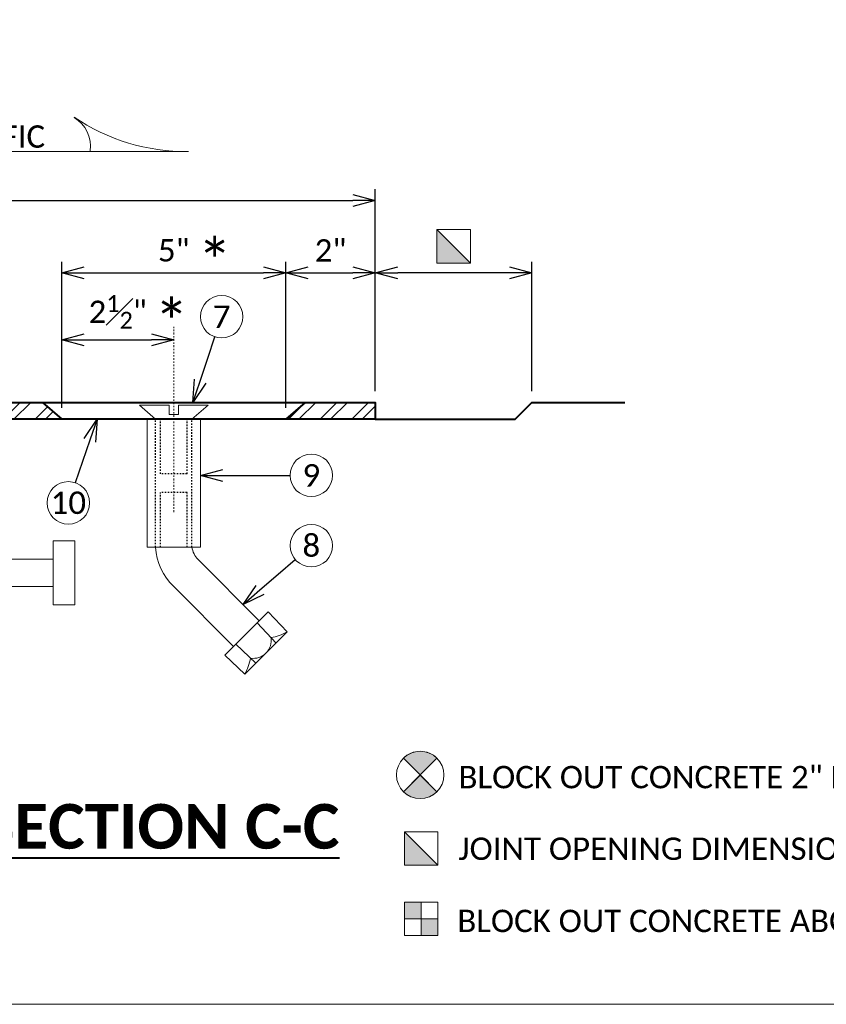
# Model space of a CAD drawing. Header units: metres. Extents: x -138 to 797, y -50 to 519.
# Tile 207 of 256: x 103 to 157, y 267 to 333. Entities that reach past the tile are written whole.
import ezdxf
from ezdxf import colors
from ezdxf.entities.mleader import LeaderData, LeaderLine
from ezdxf.enums import TextEntityAlignment as Align
from ezdxf.math import Vec2, Vec3

# ---------------------------------------------------------------- set-up
doc = ezdxf.new("R2010")
doc.units = ezdxf.units.M
doc.header["$MEASUREMENT"] = 0
doc.linetypes.add('Wisdot2', pattern=[0.125, 0.0625, -0.0625])
doc.linetypes.add('Wisdot4', pattern=[0.28125, 0.125, -0.0625, 0.03125, -0.0625])
for name, color, linetype, lineweight in [('B_ANNO_DIM', 7, 'Continuous', 18), ('B_ANNO_SYMB', 7, 'Continuous', 18), ('B_ANNO_TEXT', 7, 'Continuous', 18), ('B_ANNO_TEXT_TITLE', 7, 'Continuous', 40), ('B_CNTR', 1, 'Wisdot4', 18), ('B_DETAIL', 7, 'Continuous', 18), ('B_DETAIL_HIDDEN', 7, 'Wisdot2', 25), ('B_DETAIL_OBJ', 7, 'Continuous', 40), ('B_STEEL', 92, 'Continuous', 18)]:
    doc.layers.add(name, color=color, linetype=linetype, lineweight=lineweight)
doc.layers.add('B_ANNO_NOPLOT', color=47, linetype='Continuous', lineweight=18, plot=False)
doc.styles.add('Annotative', font='calibri.ttf', dxfattribs={"height": 0.0625})
doc.styles.get("Standard").update_dxf_attribs({"font": 'calibri.ttf'})
doc.styles.add('Title', font='calibrib.ttf', dxfattribs={"height": 0.125})
doc.dimstyles.new('Annotative', dxfattribs={"dimscale": 0, "dimtxt": 0.0625, "dimasz": 0.0625, "dimexe": 0.03125, "dimexo": 0.03125, "dimgap": 0.03125, "dimtad": 1, "dimdec": 3, "dimzin": 3, "dimdsep": 46, "dimlunit": 4, "dimtxsty": 'Standard', "dimblk": 'OPEN30', "dimcen": 0.03125, "dimaunit": 1, "dimadec": 0, "dimazin": 3, "dimtfac": 0.75, "dimtdec": 3, "dimtofl": 0, "dimtmove": 0, "dimatfit": 3, "dimldrblk": 'OPEN30', "dimfxl": 1, "dimtfill": 1, "dimfrac": 1, "dimtolj": 1, "dimtzin": 0, "dimarcsym": 0})

# ---------------------------------------------------------------- blocks, each defined once
blk = doc.blocks.new('square half solid')
at = {"layer": 'B_ANNO_SYMB'}
blk.add_hatch(color=256, dxfattribs=at).paths.add_polyline_path([(-1.125, 1.125), (1.125, -1.125), (-1.125, -1.125)])
at = {"layer": 'B_ANNO_SYMB', "flags": 128}
for points in [[(-1.125, -1.125), (1.125, -1.125), (1.125, 1.125), (-1.125, 1.125), (-1.125, -1.125)], [(-1.125, 1.125), (1.125, -1.125), (-1.125, -1.125), (-1.125, 1.125)]]:
    blk.add_lwpolyline(points, dxfattribs=at)
blk = doc.blocks.new('circle half diag solid')
at = {"layer": 'B_ANNO_SYMB'}
h = blk.add_hatch(color=256, dxfattribs=at)
h.dxf.hatch_style = 1
h.paths.add_polyline_path([(1.123, 1.123), (1.123, 1.124, 0.414216), (-1.123, 1.124), (-1.123, 1.123), (0, 0)])
h.paths.add_polyline_path([(0, 0), (-1.122, -1.122, 0.413943), (1.122, -1.122)])
for p, q in [((-1.123, 1.123), (1.123, -1.123)), ((1.123, 1.123), (-1.123, -1.123))]:
    blk.add_line(p, q, dxfattribs=at)
at = {"layer": 'B_ANNO_SYMB', "flags": 128}
for points in [[(0, 0), (1.123, 1.123), (1.123, 1.124, 0.414216), (-1.123, 1.124), (-1.123, 1.123), (0, 0)], [(1.123, -1.123), (0, 0), (-1.123, -1.123), (-1.123, -1.122, 0.414211), (1.123, -1.123)]]:
    blk.add_lwpolyline(points, format="xyb", dxfattribs=at)
at = {"layer": 'B_ANNO_SYMB'}
blk.add_circle((0, 0.001), 1.588, dxfattribs=at)
blk = doc.blocks.new('INS_JTSS_ATGRSDWK+SS_BASE')
at = {"layer": 'B_ANNO_NOPLOT', "flags": 128}
blk.add_lwpolyline([(0, 0), (0, 252), (323.9277, 252), (323.9277, 238.8552), (378, 238.8552), (378, 40.4996), (316.5708, 40.4996), (316.5708, 0)], close=True, dxfattribs=at)
for name, p in [('circle half diag solid', (242.731, 15.375)), ('square half solid', (242.796, 10.4453))]:
    blk.add_blockref(name, p)
at = {"style": 'Annotative'}
blk.add_attdef('DIM12', text='', height=1.5, rotation=90, dxfattribs=at).set_placement((9.8635, -92.4421), align=Align.MIDDLE_CENTER)
at = {"layer": 'B_ANNO_DIM', "lineweight": 30}
for tag, p in [('BAR1', (10.7294, -248.1165)), ('BAR3', (129.0984, -257.5272))]:
    blk.add_attdef(tag, text='', height=1.5, dxfattribs=at).set_placement(p, align=Align.TOP_LEFT)
at = {"layer": 'B_ANNO_DIM', "style": 'Annotative'}
for tag, p in [('BAR2', (96.1024, -274.8563)), ('BAR4', (122.9444, -296.1127))]:
    blk.add_attdef(tag, text='', height=1.5, dxfattribs=at).set_placement(p, align=Align.TOP_LEFT)
at = {"layer": 'B_ANNO_TEXT', "insert": (245.294, 15.979), "char_height": 1.5, "width": 114.451269, "attachment_point": 1, "line_spacing_factor": 0.9, "style": 'Annotative'}
blk.add_mtext('BLOCK OUT CONCRETE 2" EACH SIDE OF JOINT OPENING.\\P\\P{\\A1;JOINT OPENING DIMENSION ALONG SKEW PLUS \\H0.7x;\\S1#2;\\H1.42857x;".}', dxfattribs=at)
at = {"layer": 'B_ANNO_TEXT', "style": 'Annotative'}
for tag, p in [('SS', (321.0554, -84.683)), ('BID#', (275.9705, -312.1489))]:
    blk.add_attdef(tag, p, '', height=1.5, dxfattribs=at)
blk = doc.blocks.new('*U739')
at = {"layer": 'B_ANNO_NOPLOT', "flags": 128}
blk.add_lwpolyline([(0, 0), (0, 252), (323.9277, 252), (323.9277, 238.8552), (378, 238.8552), (378, 40.4996), (316.5708, 40.4996), (316.5708, 0)], close=True, dxfattribs=at)
blk = doc.blocks.new('_Open30')
at = {"color": 0, "linetype": 'ByBlock', "lineweight": -2}
for p, q in [((-1, 0.268), (0, 0)), ((0, 0), (-1, -0.268)), ((0, 0), (-1, 0))]:
    blk.add_line(p, q, dxfattribs=at)
blk = doc.blocks.new('*D5650')
at = {"layer": 'B_ANNO_DIM', "color": 0, "lineweight": -2, "transparency": 16777216}
for p, q in [((173.261, 41.099), (173.261, 54.638)), ((239.722, 41.099), (239.722, 54.638)), ((174.761, 53.888), (238.222, 53.888))]:
    blk.add_line(p, q, dxfattribs=at)
at = {"layer": 'Defpoints', "color": 0, "transparency": 16777216}
for p in [(239.722, 53.888), (173.261, 40.349), (239.722, 40.349)]:
    blk.add_point(p, dxfattribs=at)
at = {"layer": 'B_ANNO_DIM', "color": 0, "lineweight": -2, "transparency": 16777216, "xscale": 1.5, "yscale": 1.5, "zscale": 1.5, "rotation": 180}
blk.add_blockref('_Open30', (173.261, 53.888), dxfattribs=at)
at = {"layer": 'B_ANNO_DIM', "color": 0, "lineweight": -2, "transparency": 16777216, "xscale": 1.5, "yscale": 1.5, "zscale": 1.5}
blk.add_blockref('_Open30', (239.722, 53.888), dxfattribs=at)
at = {"layer": 'B_ANNO_DIM', "color": 0, "transparency": 16777216, "insert": (206.491, 55.406), "char_height": 1.5, "attachment_point": 5, "bg_fill": 3, "box_fill_scale": 1.25, "bg_fill_color": 256, "bg_fill_true_color": 13158600, "bg_fill_transparency": 0}
blk.add_mtext('\\A1;2\'-0"', dxfattribs=at)
blk = doc.blocks.new('*D5735')
at = {"layer": 'B_ANNO_DIM', "color": 0, "lineweight": -2, "transparency": 16777216}
for p, q in [((250.216, 41.099), (250.216, 49.772)), ((248.716, 49.022), (241.222, 49.022))]:
    blk.add_line(p, q, dxfattribs=at)
at = {"layer": 'Defpoints', "color": 0, "transparency": 16777216}
for p in [(239.722, 49.022), (239.722, 49.022), (250.216, 40.349)]:
    blk.add_point(p, dxfattribs=at)
at = {"layer": 'B_ANNO_DIM', "color": 0, "lineweight": -2, "transparency": 16777216, "xscale": 1.5, "yscale": 1.5, "zscale": 1.5, "rotation": 180}
blk.add_blockref('_Open30', (239.722, 49.022), dxfattribs=at)
at = {"layer": 'B_ANNO_DIM', "color": 0, "lineweight": -2, "transparency": 16777216, "xscale": 1.5, "yscale": 1.5, "zscale": 1.5}
blk.add_blockref('_Open30', (250.216, 49.022), dxfattribs=at)
blk = doc.blocks.new('*D5791')
at = {"layer": 'B_ANNO_DIM', "color": 0, "lineweight": -2, "transparency": 16777216}
for p, q in [((218.715, 39.974), (218.715, 49.772)), ((233.729, 39.974), (233.729, 49.772)), ((220.215, 49.022), (232.229, 49.022))]:
    blk.add_line(p, q, dxfattribs=at)
at = {"layer": 'Defpoints', "color": 0, "transparency": 16777216}
for p in [(233.729, 49.022), (218.715, 39.224), (233.729, 39.224)]:
    blk.add_point(p, dxfattribs=at)
at = {"layer": 'B_ANNO_DIM', "color": 0, "lineweight": -2, "transparency": 16777216, "xscale": 1.5, "yscale": 1.5, "zscale": 1.5, "rotation": 180}
blk.add_blockref('_Open30', (218.715, 49.022), dxfattribs=at)
at = {"layer": 'B_ANNO_DIM', "color": 0, "lineweight": -2, "transparency": 16777216, "xscale": 1.5, "yscale": 1.5, "zscale": 1.5}
blk.add_blockref('_Open30', (233.729, 49.022), dxfattribs=at)
at = {"layer": 'B_ANNO_DIM', "color": 0, "transparency": 16777216, "insert": (226.222, 50.533), "char_height": 1.5, "attachment_point": 5, "bg_fill": 3, "box_fill_scale": 1.25, "bg_fill_color": 256, "bg_fill_true_color": 13158600, "bg_fill_transparency": 0}
blk.add_mtext('\\A1;5"', dxfattribs=at)
blk = doc.blocks.new('*D5721')
at = {"layer": 'B_ANNO_DIM', "color": 0, "lineweight": -2, "transparency": 16777216}
blk.add_line((235.229, 49.022), (238.222, 49.022), dxfattribs=at)
at = {"layer": 'Defpoints', "color": 0, "transparency": 16777216}
for p in [(233.729, 49.022), (239.722, 49.022), (239.722, 49.022)]:
    blk.add_point(p, dxfattribs=at)
at = {"layer": 'B_ANNO_DIM', "color": 0, "lineweight": -2, "transparency": 16777216, "xscale": 1.5, "yscale": 1.5, "zscale": 1.5, "rotation": 180}
blk.add_blockref('_Open30', (233.729, 49.022), dxfattribs=at)
at = {"layer": 'B_ANNO_DIM', "color": 0, "lineweight": -2, "transparency": 16777216, "xscale": 1.5, "yscale": 1.5, "zscale": 1.5}
blk.add_blockref('_Open30', (239.722, 49.022), dxfattribs=at)
at = {"layer": 'B_ANNO_DIM', "color": 0, "transparency": 16777216, "insert": (236.725, 50.53), "char_height": 1.5, "attachment_point": 5, "bg_fill": 3, "box_fill_scale": 1.25, "bg_fill_color": 256, "bg_fill_true_color": 13158600, "bg_fill_transparency": 0}
blk.add_mtext('\\A1;2"', dxfattribs=at)
blk = doc.blocks.new('*D5699')
at = {"layer": 'B_ANNO_DIM', "color": 0, "lineweight": -2, "transparency": 16777216}
blk.add_line((220.215, 44.534), (224.722, 44.534), dxfattribs=at)
at = {"layer": 'Defpoints', "color": 0, "transparency": 16777216}
for p in [(218.715, 44.534), (226.222, 44.534), (226.222, 44.534)]:
    blk.add_point(p, dxfattribs=at)
at = {"layer": 'B_ANNO_DIM', "color": 0, "lineweight": -2, "transparency": 16777216, "xscale": 1.5, "yscale": 1.5, "zscale": 1.5, "rotation": 180}
blk.add_blockref('_Open30', (218.715, 44.534), dxfattribs=at)
at = {"layer": 'B_ANNO_DIM', "color": 0, "lineweight": -2, "transparency": 16777216, "xscale": 1.5, "yscale": 1.5, "zscale": 1.5}
blk.add_blockref('_Open30', (226.222, 44.534), dxfattribs=at)
at = {"layer": 'B_ANNO_DIM', "color": 0, "transparency": 16777216, "insert": (222.468, 46.416), "char_height": 1.5, "attachment_point": 5, "bg_fill": 3, "box_fill_scale": 1.25, "bg_fill_color": 256, "bg_fill_true_color": 13158600, "bg_fill_transparency": 0}
blk.add_mtext('\\A1;2{\\H0.75x;\\S1#2;}"', dxfattribs=at)
blk = doc.blocks.new('square half dia solid')
at = {"layer": 'B_ANNO_SYMB'}
for points in [[(-1.125, 1.125), (0, 1.125), (0, 0), (-1.125, 0)], [(0, 0), (1.125, 0), (1.125, -1.125), (0, -1.125)]]:
    blk.add_hatch(color=256, dxfattribs=at).paths.add_polyline_path(points)
for p, q in [((0, 1.125), (0, -1.125)), ((-1.125, 0), (1.125, 0))]:
    blk.add_line(p, q, dxfattribs=at)
at = {"layer": 'B_ANNO_SYMB', "flags": 128}
for points in [[(-1.125, 1.125), (1.125, 1.125), (1.125, -1.125), (-1.125, -1.125), (-1.125, 1.125)], [(-1.125, 1.125), (0, 1.125), (0, 0), (-1.125, 0), (-1.125, 1.125)], [(0, 0), (1.125, 0), (1.125, -1.125), (0, -1.125), (0, 0)]]:
    blk.add_lwpolyline(points, dxfattribs=at)
blk = doc.blocks.new('*U5621')
at = {"layer": 'B_STEEL'}
h = blk.add_hatch(dxfattribs=at)
h.set_pattern_fill('ANSI32', color=256, scale=4)
h.set_pattern_definition([(45, (154.0961, -318.5246), (-1.06066, 1.06066), []), (45, (154.8032, -318.5246), (-1.06066, 1.06066), [])])
h.paths.add_polyline_path([(191.1525, 40.3488), (181.7149, 40.3488), (180.4215, 39.2238), (191.1525, 39.2238)])
h.paths.add_polyline_path([(197.0085, 40.3488), (191.1525, 40.3488), (191.1525, 39.2238), (197.0085, 39.2238)])
h.paths.add_polyline_path([(217.4287, 40.3488), (197.0085, 40.3488), (197.0085, 39.2238), (218.7149, 39.2238)])
h.paths.add_polyline_path([(239.7217, 40.3488), (235.0177, 40.3488), (233.7286, 39.2238), (239.7217, 39.2238)])
h.paths.add_polyline_path([(176.6922, 40.3488), (173.2605, 40.3488), (173.2605, 39.2238), (177.9855, 39.2238)])
at = {"layer": 'B_ANNO_DIM'}
blk.add_line((227.2083, 57.1622), (192.5809, 57.1622), dxfattribs=at)
for centre, radius, start, end in [((227.0244, 70.4501), 13.2866, 235.718964, 270.641072), ((218.3728, 57.5044), 2.2699, 352.443086, 58.595939)]:
    blk.add_arc(centre, radius, start, end, dxfattribs=at)
at = {"layer": 'B_ANNO_NOPLOT', "flags": 128}
blk.add_lwpolyline([(0, 0), (0, 252), (323.9277, 252), (323.9277, 238.8552), (378, 238.8552), (378, 40.4996), (316.5708, 40.4996), (316.5708, 0)], close=True, dxfattribs=at)
at = {"layer": 'B_ANNO_SYMB'}
for centre in [(235.438, 35.4569), (219.1629, 33.6112), (235.438, 30.7435)]:
    blk.add_circle(centre, 1.4255, dxfattribs=at)
at = {"layer": 'B_DETAIL'}
for p, q in [((227.8546, 29.8094), (231.9484, 25.7096)), ((208.2437, 28.0002), (218.1417, 28.0002)), ((226.2256, 28.0053), (230.2306, 23.9943)), ((232.5443, 26.3046), (229.6346, 23.3992)), ((232.5443, 26.3046), (233.8196, 24.9587)), ((231.8018, 25.5633), (233.0771, 24.2173)), ((233.8196, 24.9587), (230.9786, 22.122)), ((230.3771, 24.1406), (231.7211, 22.8634)), ((229.6346, 23.3992), (230.9786, 22.122))]:
    blk.add_line(p, q, dxfattribs=at)
at = {"layer": 'B_DETAIL', "flags": 128}
for points in [[(225.0037, 39.2238), (223.9207, 40.1658), (225.9097, 40.1658), (225.9097, 39.5358), (226.5367, 39.5358), (226.5367, 40.1658), (228.5227, 40.1658), (227.4397, 39.2238)], [(224.4367, 39.2238), (224.4367, 30.6408), (228.0067, 30.6408), (228.0067, 39.2238)], [(208.2437, 29.8371), (218.1417, 29.8371)]]:
    blk.add_lwpolyline(points, dxfattribs=at)
blk.add_lwpolyline([(218.1417, 26.7725), (219.602, 26.7725), (219.602, 31.0648), (218.1417, 31.0648)], close=True, dxfattribs=at)
at = {"layer": 'B_DETAIL'}
for centre, radius, start, end in [((228.9204, 30.8557), 3.9226, 183.139887, 226.605967), ((228.9108, 30.8557), 1.4866, 188.309803, 224.729417), ((231.5509, 24.3899), 1.2008, 260.979141, 8.917809)]:
    blk.add_arc(centre, radius, start, end, dxfattribs=at)
at = {"layer": 'B_DETAIL', "extrusion": (0, 0, -1)}
blk.add_ellipse((232.3432, 28.079), major_axis=(-2.6211, -2.6179), ratio=0.924121, start_param=5.0310194, end_param=5.3471517, dxfattribs=at)
at = {"layer": 'B_DETAIL'}
blk.add_ellipse((227.8605, 23.603), major_axis=(2.6218, 2.6172), ratio=0.924121, start_param=5.0310194, end_param=5.3471517, dxfattribs=at)
at = {"layer": 'B_DETAIL_HIDDEN', "ltscale": 0.5}
for p, q in [((225.0037, 30.6408), (225.0037, 39.2238)), ((225.3247, 35.5548), (225.3247, 39.2238)), ((227.1187, 35.5548), (227.1187, 39.2238)), ((227.4397, 30.6408), (227.4397, 39.2238)), ((227.1187, 35.5548), (225.3247, 35.5548)), ((225.3247, 30.6408), (225.3247, 34.3098)), ((227.1187, 34.3098), (225.3247, 34.3098)), ((227.1187, 30.6408), (227.1187, 34.3098))]:
    blk.add_line(p, q, dxfattribs=at)
at = {"layer": 'B_DETAIL_OBJ'}
for p, q in [((217.4287, 40.3488), (218.7149, 39.2238)), ((235.0177, 40.3488), (233.7286, 39.2238))]:
    blk.add_line(p, q, dxfattribs=at)
at = {"layer": 'B_DETAIL_OBJ', "flags": 128}
for points in [[(173.2605, 40.3488), (239.7217, 40.3488), (239.7217, 39.2238), (173.2605, 39.2238), (173.2605, 40.3488)], [(239.7217, 39.2238), (249.0907, 39.2238), (250.2157, 40.3488), (256.4347, 40.3488)]]:
    blk.add_lwpolyline(points, dxfattribs=at)
for name, p in [('square half solid', (244.9687, 50.8111)), ('square half dia solid', (242.7961, 5.7294))]:
    blk.add_blockref(name, p)
at = {"layer": 'B_ANNO_DIM', "insert": (195.7091, 57.4015), "char_height": 1.5, "attachment_point": 7, "line_spacing_factor": 0.8, "style": 'Annotative'}
blk.add_mtext('{\\C256;DIRECTION OF TRAFFIC}', dxfattribs=at)
at = {"layer": 'B_ANNO_TEXT', "char_height": 1.5, "width": 3.563823, "attachment_point": 5, "style": 'Annotative'}
for s, insert in [('9', (235.438, 35.4569)), ('10', (219.1629, 33.6112)), ('8', (235.438, 30.7435))]:
    blk.add_mtext(s, dxfattribs=dict(at, insert=insert))
at = {"layer": 'B_ANNO_TEXT', "insert": (245.2159, 6.3393, 1.6845), "char_height": 1.5, "width": 109.373303, "attachment_point": 1, "line_spacing_factor": 0.9, "style": 'Annotative'}
blk.add_mtext('\\A1;BLOCK OUT CONCRETE ABOVE AND AT END OF EXTRUSIONS.', dxfattribs=at)
at = {"layer": 'B_ANNO_TEXT', "style": 'Annotative'}
blk.add_attdef('DIM8', text='', height=1.5, dxfattribs=at).set_placement((182.277, 126.1044), align=Align.MIDDLE_CENTER)
blk.add_attdef('DIM10', text='', height=1.5, rotation=300, dxfattribs=at).set_placement((32.2459, 105.4056), align=Align.MIDDLE_CENTER)
at = {"layer": 'B_ANNO_TEXT_TITLE', "insert": (213.3685, 13.4289, -1.6845), "char_height": 3, "attachment_point": 1, "line_spacing_factor": 0.8, "style": 'Title'}
blk.add_mtext('\\pxqc;{\\LSECTION C-C}', dxfattribs=at)
at = {"layer": 'B_ANNO_DIM'}
ml = blk.add_multileader_mtext('Standard', dxfattribs=at)
ml.set_content('', color=256)
ml.set_leader_properties()
ml.set_arrow_properties(name='OPEN30')
ml.build(insert=Vec2(0, 0))
ml.multileader.update_dxf_attribs({"text_right_attachment_type": 3, "dogleg_length": 0.0625, "arrow_head_size": 1.5, "scale": 24})
ctx = ml.context
ctx.base_point, ctx.scale, ctx.char_height, ctx.arrow_head_size, ctx.landing_gap_size, ctx.plane_origin, ctx.plane_x_axis, ctx.plane_y_axis = Vec3(235.5125, 35.4569), 24, 1.5, 1.5, 0.75, Vec3(229.0346, 35.4569), Vec3(-1, 0), Vec3(0, -1)
ctx.right_attachment = 3
notes = []
notes.append((ctx, [(0, (1, 1, 0), (232.5125, 35.4569), (1, 0), 1.5, [(0, [(228.0067, 35.4569), (232.5125, 35.4569), (232.5125, 35.4569)], 0, [])])]))
ctx.mtext.insert, ctx.mtext.text_direction, ctx.mtext.rotation, ctx.mtext.flow_direction = Vec3(234.7625, 34.7069), Vec3(-1, 0), 3.1415927, 5
ml = blk.add_multileader_mtext('Standard', dxfattribs=at)
ml.set_content('', color=256)
ml.set_leader_properties()
ml.set_arrow_properties(name='OPEN30')
ml.build(insert=Vec2(0, 0))
ml.multileader.update_dxf_attribs({"text_right_attachment_type": 3, "dogleg_length": 0.0625, "arrow_head_size": 1.5, "scale": 24})
ctx = ml.context
ctx.base_point, ctx.scale, ctx.char_height, ctx.arrow_head_size, ctx.landing_gap_size, ctx.plane_origin, ctx.plane_x_axis, ctx.plane_y_axis = Vec3(235.4944, 30.7922), 24, 1.5, 1.5, 0.75, Vec3(230.5906, 26.5594), Vec3(-0.7570016, -0.6534131), Vec3(0.6534131, -0.7570016)
ctx.right_attachment = 3
notes.append((ctx, [(0, (1, 1, 0), (233.2234, 28.8319), (0.7570016, 0.6534131), 1.5, [(0, [(230.8641, 26.7955), (233.2234, 28.8319), (233.2234, 28.8319)], 0, [])])]))
ctx.mtext.insert, ctx.mtext.text_direction, ctx.mtext.rotation, ctx.mtext.flow_direction = Vec3(235.4167, 29.7343), Vec3(-0.7570016, -0.6534131), 3.853677, 5
for ctx, leaders in notes:
    for number, flags, end, landing, length, lines in leaders:
        leader = LeaderData()
        leader.index, (leader.has_last_leader_line, leader.has_dogleg_vector, leader.attachment_direction) = number, flags
        leader.last_leader_point, leader.dogleg_vector, leader.dogleg_length = Vec3(end), Vec3(landing), length
        for number, points, colour, breaks in lines:
            line = LeaderLine()
            line.index, line.vertices, line.color, line.breaks = number, Vec3.list(points), colors.encode_raw_color(colour), breaks
            leader.lines.append(line)
        ctx.leaders.append(leader)
dim = blk.add_linear_dim(base=(239.7217, 53.8876), p1=(173.2605, 40.3488), p2=(239.7217, 40.3488), dimstyle='Annotative', override={"dimlfac": 0.361}, dxfattribs=at)
dim.commit()
dim.dimension.update_dxf_attribs({"geometry": '*D5650', "text_midpoint": (206.4911, 55.4061)})
dim = blk.add_linear_dim(base=(233.7286, 49.0222), p1=(218.7149, 39.2238), p2=(233.7286, 39.2238), dimstyle='Annotative', override={"dimlfac": 0.33}, dxfattribs=at)
dim.commit()
dim.dimension.update_dxf_attribs({"geometry": '*D5791', "text_midpoint": (226.2217, 49.0222), "dimtype": 160})
dim = blk.add_linear_dim(base=(239.7217, 49.0222), p1=(250.2157, 40.3488), p2=(239.7217, 49.0222), text=' ', dimstyle='Annotative', dxfattribs=at)
dim.commit()
dim.dimension.update_dxf_attribs({"geometry": '*D5735', "text_midpoint": (244.9687, 49.0222)})
at = {"layer": 'B_ANNO_SYMB'}
blk.add_circle((229.432, 46.09), 1.4255, dxfattribs=at)
at = {"layer": 'B_CNTR'}
blk.add_line((226.2217, 32.9967), (226.2217, 45.4095), dxfattribs=at)
at = {"layer": 'B_ANNO_TEXT', "insert": (227.802, 51.208, 3.369), "char_height": 3, "width": 218.746606, "attachment_point": 1, "line_spacing_factor": 0.9, "style": 'Annotative'}
blk.add_mtext('\\A1;*', dxfattribs=at)
at = {"layer": 'B_ANNO_TEXT', "insert": (229.432, 46.09), "char_height": 1.5, "width": 3.563823, "attachment_point": 5, "style": 'Annotative'}
blk.add_mtext('7', dxfattribs=at)
at = {"layer": 'B_ANNO_DIM'}
dim = blk.add_linear_dim(base=(239.7217, 49.0222), p1=(233.7286, 49.0222), p2=(239.7217, 49.0222), dimstyle='Annotative', override={"dimlfac": 0.34}, dxfattribs=at)
dim.commit()
dim.dimension.update_dxf_attribs({"geometry": '*D5721', "text_midpoint": (236.7252, 49.0222), "dimtype": 160})
ml = blk.add_multileader_mtext('Standard', dxfattribs=at)
ml.set_content('', color=256)
ml.set_leader_properties()
ml.set_arrow_properties(name='OPEN30')
ml.build(insert=Vec2(0, 0))
ml.multileader.update_dxf_attribs({"text_right_attachment_type": 3, "dogleg_length": 0.0625, "arrow_head_size": 1.5, "scale": 24})
ctx = ml.context
ctx.base_point, ctx.scale, ctx.char_height, ctx.arrow_head_size, ctx.landing_gap_size, ctx.plane_origin, ctx.plane_x_axis, ctx.plane_y_axis = Vec3(229.4556, 46.1606), 24, 1.5, 1.5, 0.75, Vec3(227.3985, 40.0181), Vec3(-0.3175593, -0.9482384), Vec3(0.9482384, -0.3175593)
ctx.right_attachment = 3
notes = []
notes.append((ctx, [(0, (1, 1, 0), (228.503, 43.3159), (0.3175593, 0.9482384), 1.5, [(0, [(227.5093, 40.3488), (228.503, 43.3159), (228.503, 43.3159)], 0, [])])]))
ctx.mtext.insert, ctx.mtext.text_direction, ctx.mtext.rotation, ctx.mtext.flow_direction = Vec3(229.9286, 45.2113), Vec3(-0.3175593, -0.9482384), 4.3892346, 5
ml = blk.add_multileader_mtext('Standard', dxfattribs=at)
ml.set_content('', color=256)
ml.set_leader_properties()
ml.set_arrow_properties(name='OPEN30')
ml.build(insert=Vec2(0, 0))
ml.multileader.update_dxf_attribs({"text_right_attachment_type": 3, "dogleg_length": 0.0625, "arrow_head_size": 1.5, "scale": 24})
ctx = ml.context
ctx.base_point, ctx.scale, ctx.char_height, ctx.arrow_head_size, ctx.landing_gap_size, ctx.plane_origin, ctx.plane_x_axis, ctx.plane_y_axis = Vec3(219.1389, 33.5407), 24, 1.5, 1.5, 0.75, Vec3(221.2335, 39.6706), Vec3(0.323355, 0.9462777), Vec3(-0.9462777, 0.323355)
ctx.right_attachment = 3
notes.append((ctx, [(0, (1, 1, 0), (220.1089, 36.3796), (-0.323355, -0.9462777), 1.5, [(0, [(221.0809, 39.2238), (220.1089, 36.3796), (220.1089, 36.3796)], 0, [])])]))
ctx.mtext.insert, ctx.mtext.text_direction, ctx.mtext.rotation, ctx.mtext.flow_direction = Vec3(218.6717, 34.493), Vec3(0.323355, 0.9462777), 1.2415235, 5
for ctx, leaders in notes:
    for number, flags, end, landing, length, lines in leaders:
        leader = LeaderData()
        leader.index, (leader.has_last_leader_line, leader.has_dogleg_vector, leader.attachment_direction) = number, flags
        leader.last_leader_point, leader.dogleg_vector, leader.dogleg_length = Vec3(end), Vec3(landing), length
        for number, points, colour, breaks in lines:
            line = LeaderLine()
            line.index, line.vertices, line.color, line.breaks = number, Vec3.list(points), colors.encode_raw_color(colour), breaks
            leader.lines.append(line)
        ctx.leaders.append(leader)
dim = blk.add_linear_dim(base=(226.2217, 44.5342), p1=(218.7149, 44.5342), p2=(226.2217, 44.5342), dimstyle='Annotative', override={"dimlfac": 0.34}, dxfattribs=at)
dim.commit()
dim.dimension.update_dxf_attribs({"geometry": '*D5699', "text_midpoint": (222.4683, 46.4161)})
at = {"layer": 'B_ANNO_TEXT', "insert": (224.9093, 47.1348, 3.369), "char_height": 3, "width": 218.746606, "attachment_point": 1, "line_spacing_factor": 0.9, "style": 'Annotative'}
blk.add_mtext('\\A1;*', dxfattribs=at)

msp = doc.modelspace()

# ---------------------------------------------------------------- block references
msp.add_blockref('INS_JTSS_ATGRSDWK+SS_BASE', (-112.829, 266.839))

# ---------------------------------------------------------------- next in the draw order: block references
msp.add_blockref('*U739', (-112.829, 266.839))

# ---------------------------------------------------------------- next in the draw order: block references
msp.add_blockref('*U5621', (-112.829, 266.839))

doc.saveas('drawing.dxf')
